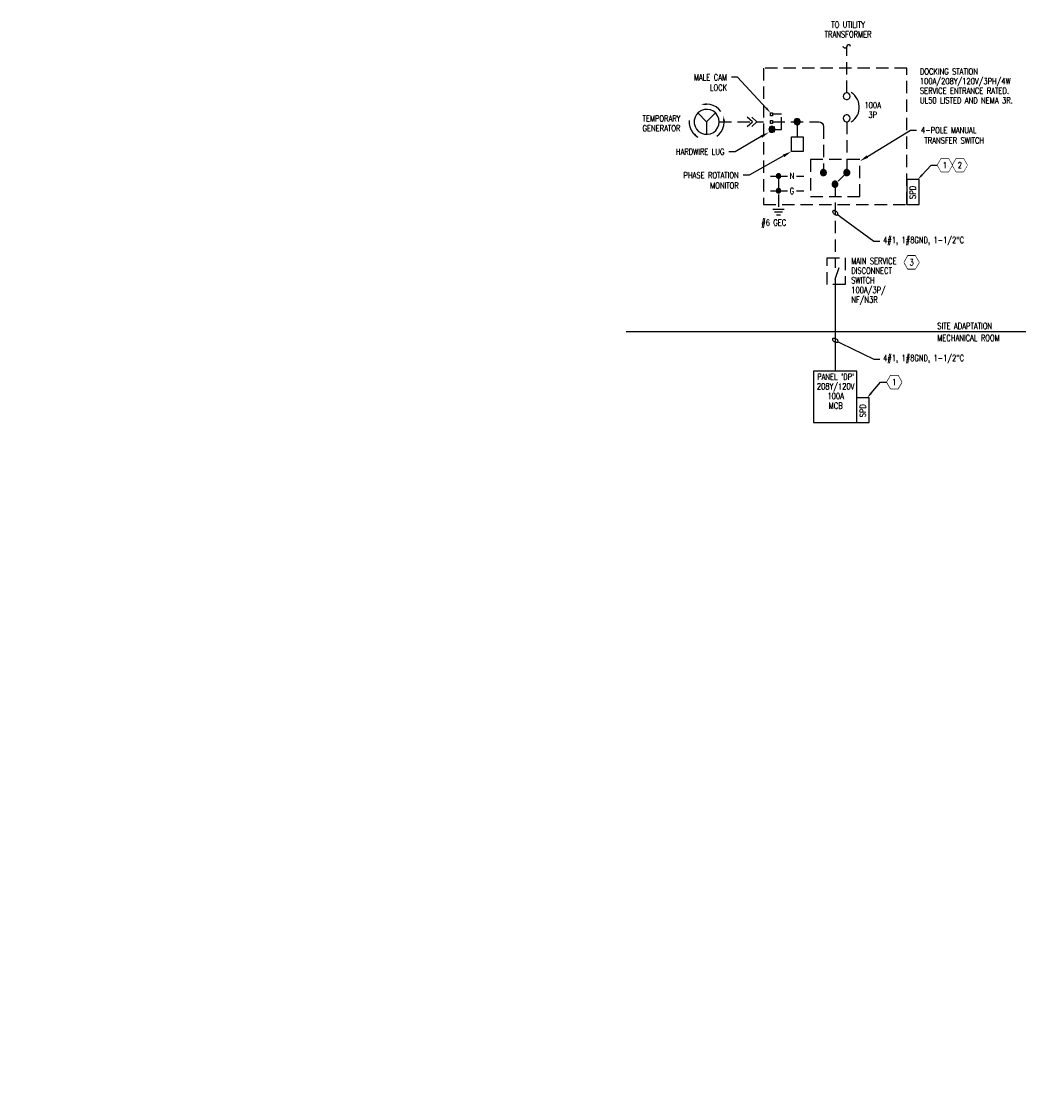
# Model space of a CAD drawing. Header units: inches. Extents: x 0 to 137, y 0 to 174.
# Tile 1 of 2: x 103 to 123, y 152 to 174. Entities that reach past the tile are written whole.
import ezdxf
from ezdxf import colors
from ezdxf.entities.mleader import LeaderData, LeaderLine
from ezdxf.enums import TextEntityAlignment as Align
from ezdxf.math import Vec2, Vec3

# ---------------------------------------------------------------- set-up
doc = ezdxf.new("R2010")
doc.units = ezdxf.units.IN
doc.header["$MEASUREMENT"] = 0
doc.set_wipeout_variables(frame=1)
doc.linetypes.add('HIDDEN', pattern=[0.375, 0.25, -0.125])
for name, color, linetype, lineweight in [('E-ANNO-KEYN', 2, 'Continuous', 25), ('E-ANNO-SCRN', 250, 'Continuous', 18), ('E-ANNO-TEXT', 2, 'Continuous', 25), ('E-DIAG-GRPH', 3, 'Continuous', 35), ('E-DIAG-GRPH-HIDD', 3, 'HIDDEN', 35)]:
    doc.layers.add(name, color=color, linetype=linetype, lineweight=lineweight)
doc.styles.add('Annotative', font='romans.shx', dxfattribs={"width": 0.8, "height": 0.125})
doc.styles.add('ROMANS', font='ROMANS.shx', dxfattribs={"width": 0.8})
doc.styles.get("Standard").update_dxf_attribs({"font": 'romans.shx', "width": 0.8})

# ---------------------------------------------------------------- blocks, each defined once
blk = doc.blocks.new('Loop_2')
at = {"color": 1}
blk.add_line((-0.5, 0), (-1, 0), dxfattribs=at)
blk.add_lwpolyline([(0, 0.25, 0.050817), (-0.2, 0.23, 0.064661), (-0.35, 0.18, 0.10407), (-0.47, 0.08, 0.175425), (-0.5, 0, 0.175425), (-0.47, -0.08, 0.10407), (-0.35, -0.18, 0.064661), (-0.2, -0.23, 0.050817), (0, -0.25, 0.050817), (0.2, -0.23, 0.064661), (0.35, -0.18, 0.10407), (0.47, -0.08, 0.175425), (0.5, 0, 0.175425), (0.47, 0.08, 0.10407), (0.35, 0.18, 0.064661), (0.2, 0.23, 0.050817)], format="xyb", close=True, dxfattribs=at)
blk = doc.blocks.new('KEYNOTE')
at = {"transparency": 16777216, "flags": 128}
blk.add_lwpolyline([(-0.075, 0.13), (-0.15, 0), (-0.075, -0.13), (0.075, -0.13), (0.15, 0), (0.075, 0.13)], close=True, dxfattribs=at)
at = {"transparency": 16777216}
blk.add_wipeout([(-0.075, 0.13), (-0.15, 0), (-0.075, -0.13), (0.075, -0.13), (0.15, 0), (0.075, 0.13)], dxfattribs=at)
at = {"layer": 'E-ANNO-KEYN', "transparency": 16777216, "style": 'ROMANS', "width": 0.8}
blk.add_attdef('KN', text='', height=0.125, dxfattribs=at).set_placement((0, 0), align=Align.MIDDLE)

msp = doc.modelspace()

# ---------------------------------------------------------------- hatches: boundary and pattern name
at = {"layer": 'E-DIAG-GRPH', "lineweight": -3}
for points in [[(116.525, 172.213), (116.521, 172.25), (116.515, 172.25), (116.406, 172.216), (116.466, 172.215)], [(116.86, 171.873), (116.898, 171.876), (116.898, 171.876), (116.863, 171.99), (116.861, 171.99), (116.86, 171.89)], [(117.966, 170.821), (117.955, 170.818), (117.938, 170.801), (117.935, 170.766), (117.94, 170.755), (117.955, 170.74), (117.988, 170.736), (118, 170.74), (118.016, 170.756), (118.02, 170.795), (117.995, 170.82), (117.988, 170.821)], [(118.873, 170.906), (118.846, 170.89), (118.83, 170.863), (118.831, 170.826), (118.85, 170.803), (118.858, 170.795), (118.873, 170.79), (118.905, 170.788), (118.935, 170.808), (118.946, 170.831), (118.948, 170.861), (118.948, 170.861), (118.941, 170.88), (118.928, 170.893), (118.905, 170.906)], [(119.346, 170.906), (119.32, 170.89), (119.303, 170.863), (119.305, 170.826), (119.323, 170.803), (119.331, 170.795), (119.346, 170.79), (119.378, 170.788), (119.408, 170.808), (119.42, 170.831), (119.421, 170.861), (119.421, 170.861), (119.415, 170.88), (119.401, 170.893), (119.378, 170.906)], [(119.108, 170.671), (119.081, 170.655), (119.065, 170.628), (119.066, 170.591), (119.085, 170.568), (119.093, 170.56), (119.108, 170.555), (119.14, 170.553), (119.17, 170.573), (119.181, 170.596), (119.183, 170.626), (119.183, 170.626), (119.176, 170.645), (119.163, 170.658), (119.14, 170.671)], [(118.003, 170.516), (117.988, 170.521), (117.966, 170.521), (117.946, 170.511), (117.935, 170.491), (117.938, 170.455), (117.966, 170.436), (117.988, 170.435), (118.016, 170.456), (118.02, 170.495)]]:
    msp.add_hatch(color=256, dxfattribs=at).paths.add_polyline_path(points)
h = msp.add_hatch(color=256, dxfattribs=at)
h.paths.add_polyline_path([(116.338, 171.58), (116.283, 171.638), (116.281, 171.638), (116.258, 171.608), (116.291, 171.591), (116.361, 171.556)])
h.paths.add_polyline_path([(116.363, 171.555), (116.361, 171.555), (116.363, 171.553)])

# ---------------------------------------------------------------- linework, layer by layer
at = {"layer": 'E-ANNO-SCRN', "lineweight": -3}
msp.add_line((114.891, 167.628), (122.986, 167.628), dxfattribs=at)
at = {"layer": 'E-DIAG-GRPH', "lineweight": -3}
for points in [[(119.435, 173.4), (119.429, 173.421), (119.41, 173.435), (119.387, 173.435), (119.369, 173.421), (119.362, 173.4), (119.356, 173.378), (119.337, 173.365), (119.314, 173.365), (119.295, 173.378), (119.289, 173.4)], [(119.453, 171.871), (119.491, 171.898), (119.523, 171.931), (119.553, 171.968), (119.578, 172.008), (119.596, 172.051), (119.608, 172.098), (119.613, 172.143), (119.613, 172.191), (119.608, 172.238), (119.596, 172.283), (119.578, 172.326), (119.553, 172.368), (119.523, 172.405), (119.491, 172.438), (119.453, 172.466)], [(116.81, 172.083), (116.766, 172.133), (116.713, 172.175), (116.655, 172.205), (116.59, 172.223), (116.525, 172.23), (116.458, 172.225)], [(116.166, 171.903), (116.168, 171.835), (116.181, 171.77), (116.206, 171.706), (116.245, 171.65), (116.291, 171.601), (116.346, 171.563)], [(116.343, 172.053), (116.521, 171.873), (116.521, 171.621)], [(116.521, 171.873), (116.701, 172.053)], [(116.728, 171.583), (116.778, 171.626), (116.82, 171.678), (116.85, 171.736), (116.87, 171.798), (116.878, 171.865), (116.873, 171.93)], [(117.346, 171.781), (117.448, 171.875), (117.346, 171.968)], [(117.44, 171.968), (117.54, 171.875), (117.44, 171.781)], [(118.356, 171.875), (118.356, 171.57)], [(117.813, 170.776), (118.163, 170.776)], [(118.34, 170.776), (118.49, 170.776)], [(117.813, 170.478), (118.163, 170.478)], [(118.34, 170.478), (118.49, 170.478)], [(117.86, 170.106), (118.094, 170.106)], [(117.898, 170.048), (118.056, 170.048)], [(117.938, 169.99), (118.016, 169.99)], [(119.128, 168.685), (119.128, 166.826)], [(119.568, 165.783), (119.568, 166.826), (118.688, 166.826), (118.688, 165.783), (119.818, 165.783)], [(119.818, 165.783), (119.818, 166.283), (119.568, 166.283)]]:
    msp.add_lwpolyline(points, dxfattribs=at)
for points in [[(119.431, 172.391), (119.425, 172.421), (119.405, 172.445), (119.378, 172.458), (119.346, 172.458), (119.318, 172.445), (119.298, 172.421), (119.291, 172.391), (119.298, 172.36), (119.318, 172.336), (119.346, 172.323), (119.378, 172.323), (119.405, 172.336), (119.425, 172.36)], [(116.775, 171.873), (116.766, 171.936), (116.743, 171.996), (116.706, 172.046), (116.658, 172.088), (116.6, 172.115), (116.538, 172.126), (116.475, 172.123), (116.415, 172.103), (116.36, 172.068), (116.316, 172.023), (116.286, 171.966), (116.271, 171.905), (116.271, 171.841), (116.286, 171.781), (116.316, 171.725), (116.36, 171.678), (116.415, 171.645), (116.475, 171.625), (116.538, 171.621), (116.6, 171.633), (116.658, 171.66), (116.706, 171.7), (116.743, 171.751), (116.766, 171.811)], [(117.853, 172.056), (117.853, 171.996), (117.816, 171.996), (117.816, 172.056)], [(117.853, 171.903), (117.853, 171.843), (117.816, 171.843), (117.816, 171.903)], [(118.416, 171.875), (118.415, 171.89), (118.41, 171.905), (118.4, 171.918), (118.386, 171.926), (118.373, 171.933), (118.356, 171.935), (118.341, 171.933), (118.326, 171.926), (118.315, 171.918), (118.305, 171.905), (118.298, 171.89), (118.296, 171.875), (118.298, 171.86), (118.305, 171.845), (118.315, 171.831), (118.326, 171.823), (118.341, 171.816), (118.356, 171.815), (118.373, 171.816), (118.386, 171.823), (118.4, 171.831), (118.41, 171.845), (118.415, 171.86)], [(118.416, 171.875), (118.41, 171.903), (118.391, 171.925), (118.365, 171.935), (118.335, 171.931), (118.311, 171.915), (118.298, 171.89), (118.298, 171.86), (118.311, 171.835), (118.335, 171.818), (118.365, 171.815), (118.391, 171.825), (118.41, 171.846)], [(119.431, 171.945), (119.425, 171.975), (119.405, 172), (119.378, 172.013), (119.346, 172.013), (119.318, 172), (119.298, 171.975), (119.291, 171.945), (119.298, 171.915), (119.318, 171.89), (119.346, 171.876), (119.378, 171.876), (119.405, 171.89), (119.425, 171.915)], [(117.905, 171.721), (117.903, 171.738), (117.896, 171.753), (117.886, 171.765), (117.875, 171.775), (117.86, 171.78), (117.845, 171.783), (117.83, 171.78), (117.815, 171.775), (117.801, 171.765), (117.793, 171.753), (117.786, 171.738), (117.785, 171.721), (117.786, 171.706), (117.793, 171.691), (117.801, 171.68), (117.815, 171.67), (117.83, 171.663), (117.845, 171.661), (117.86, 171.663), (117.875, 171.67), (117.886, 171.68), (117.896, 171.691), (117.903, 171.706)], [(117.905, 171.721), (117.898, 171.75), (117.878, 171.771), (117.851, 171.781), (117.823, 171.778), (117.8, 171.761), (117.786, 171.736), (117.786, 171.708), (117.8, 171.681), (117.823, 171.666), (117.851, 171.663), (117.878, 171.673), (117.898, 171.695)], [(118.238, 171.57), (118.475, 171.57), (118.475, 171.273), (118.238, 171.273)], [(118.021, 170.776), (118.02, 170.788), (118.016, 170.8), (118.008, 170.808), (118, 170.816), (117.988, 170.82), (117.976, 170.821), (117.966, 170.82), (117.955, 170.816), (117.946, 170.808), (117.938, 170.8), (117.935, 170.788), (117.933, 170.776), (117.935, 170.766), (117.938, 170.755), (117.946, 170.746), (117.955, 170.738), (117.966, 170.735), (117.976, 170.733), (117.988, 170.735), (118, 170.738), (118.016, 170.755), (118.02, 170.766)], [(118.021, 170.776), (118.015, 170.801), (117.996, 170.818), (117.971, 170.821), (117.948, 170.811), (117.935, 170.79), (117.935, 170.765), (117.948, 170.743), (117.971, 170.733), (117.996, 170.736), (118.015, 170.753)], [(118.948, 170.846), (118.946, 170.861), (118.941, 170.876), (118.931, 170.888), (118.918, 170.898), (118.905, 170.905), (118.888, 170.906), (118.873, 170.905), (118.858, 170.898), (118.846, 170.888), (118.836, 170.876), (118.83, 170.861), (118.828, 170.846), (118.83, 170.83), (118.836, 170.816), (118.846, 170.803), (118.858, 170.793), (118.873, 170.788), (118.888, 170.786), (118.905, 170.788), (118.918, 170.793), (118.931, 170.803), (118.941, 170.816), (118.946, 170.83)], [(118.948, 170.846), (118.941, 170.875), (118.923, 170.896), (118.896, 170.906), (118.866, 170.903), (118.843, 170.886), (118.83, 170.86), (118.83, 170.831), (118.843, 170.806), (118.866, 170.79), (118.896, 170.786), (118.923, 170.796), (118.941, 170.818)], [(119.421, 170.846), (119.42, 170.861), (119.415, 170.876), (119.405, 170.888), (119.391, 170.898), (119.378, 170.905), (119.361, 170.906), (119.346, 170.905), (119.331, 170.898), (119.32, 170.888), (119.31, 170.876), (119.303, 170.861), (119.301, 170.846), (119.303, 170.83), (119.31, 170.816), (119.32, 170.803), (119.331, 170.793), (119.346, 170.788), (119.361, 170.786), (119.378, 170.788), (119.391, 170.793), (119.405, 170.803), (119.415, 170.816), (119.42, 170.83)], [(119.421, 170.846), (119.415, 170.875), (119.396, 170.896), (119.37, 170.906), (119.34, 170.903), (119.316, 170.886), (119.303, 170.86), (119.303, 170.831), (119.316, 170.806), (119.34, 170.79), (119.37, 170.786), (119.396, 170.796), (119.415, 170.818)], [(119.183, 170.611), (119.181, 170.626), (119.176, 170.641), (119.166, 170.653), (119.153, 170.663), (119.14, 170.67), (119.123, 170.671), (119.108, 170.67), (119.093, 170.663), (119.081, 170.653), (119.071, 170.641), (119.065, 170.626), (119.063, 170.611), (119.065, 170.595), (119.071, 170.581), (119.081, 170.568), (119.093, 170.558), (119.108, 170.553), (119.123, 170.551), (119.14, 170.553), (119.153, 170.558), (119.166, 170.568), (119.176, 170.581), (119.181, 170.595)], [(119.183, 170.611), (119.176, 170.64), (119.158, 170.661), (119.131, 170.671), (119.101, 170.668), (119.078, 170.651), (119.065, 170.625), (119.065, 170.596), (119.078, 170.571), (119.101, 170.555), (119.131, 170.551), (119.158, 170.561), (119.176, 170.583)], [(120.831, 170.703), (120.581, 170.703), (120.581, 170.203), (120.831, 170.203)], [(118.021, 170.478), (118.02, 170.49), (118.016, 170.5), (118.008, 170.51), (118, 170.516), (117.988, 170.52), (117.976, 170.521), (117.966, 170.52), (117.955, 170.516), (117.946, 170.51), (117.938, 170.5), (117.935, 170.49), (117.933, 170.478), (117.935, 170.466), (117.938, 170.455), (117.946, 170.446), (117.955, 170.44), (117.966, 170.435), (117.976, 170.433), (117.988, 170.435), (118, 170.44), (118.008, 170.446), (118.016, 170.455), (118.02, 170.466)], [(118.021, 170.478), (118.015, 170.501), (117.996, 170.518), (117.971, 170.521), (117.948, 170.511), (117.935, 170.49), (117.935, 170.465), (117.948, 170.445), (117.971, 170.433), (117.996, 170.436), (118.015, 170.453)]]:
    msp.add_lwpolyline(points, close=True, dxfattribs=at)
for points in [[(118.296, 171.816), (118.416, 171.816), (118.296, 171.935), (118.416, 171.935)], [(117.785, 171.663), (117.905, 171.663), (117.785, 171.783), (117.905, 171.783)]]:
    msp.add_solid(points, dxfattribs=at)
at = {"layer": 'E-DIAG-GRPH-HIDD', "lineweight": -3}
msp.add_line((119.128, 168.685), (119.236, 169.003), dxfattribs=at)
for points in [[(119.362, 172.458), (119.362, 173.4)], [(117.54, 171.875), (117.676, 171.875)], [(117.853, 171.721), (118.036, 171.721), (118.036, 172.028), (117.853, 172.028)], [(117.853, 171.875), (118.795, 171.875), (118.831, 171.868), (118.861, 171.848), (118.881, 171.816), (118.888, 171.781), (118.888, 170.846)], [(119.361, 171.875), (119.361, 170.85), (119.128, 170.616), (119.128, 168.916)], [(116.775, 171.873), (117.448, 171.873)], [(117.976, 170.776), (117.976, 170.106)]]:
    msp.add_lwpolyline(points, dxfattribs=at)
for points in [[(120.581, 170.203), (120.581, 172.963), (117.676, 172.963), (117.676, 170.203)], [(119.626, 170.36), (119.626, 171.11), (118.626, 171.11), (118.626, 170.36)], [(118.965, 169.122), (119.327, 169.122), (119.327, 168.58), (118.965, 168.58)]]:
    msp.add_lwpolyline(points, close=True, dxfattribs=at)

# ---------------------------------------------------------------- texts
at = {"layer": 'E-ANNO-TEXT', "lineweight": -3, "char_height": 0.125, "style": 'Annotative'}
for s, insert, width, attachment_point, line_spacing_factor in [('TO UTILITY TRANSFORMER', (119.388, 173.904), 1.04411, 2, 0.93641), ('DOCKING STATION 100A/208Y/120V/3PH/4W SERVICE ENTRANCE RATED.  UL50 LISTED AND NEMA 3R.', (120.843, 172.955), 2.16792, 1, 0.936444), ('100A 3P', (119.886, 172.274), 0.51341, 2, 0.938978), ('TEMPORARY GENERATOR', (115.607, 172.004), 0.87777, 2, 0.946375), ('MAIN SERVICE DISCONNECT SWITCH 100A/3P/\\PNF/N3R', (119.452, 169.117), 1.24579, 1, 0.936444), ('SITE ADAPTATION', (121.195, 167.801), 1.56737, 1, 0.936444), ('MECHANICAL ROOM', (121.195, 167.56), 1.86095, 1, 0.936444), ("PANEL 'DP'\\P208Y/120V 100A \\PMCB", (119.136, 166.774), 0.73823, 2, 0.938484)]:
    msp.add_mtext(s, dxfattribs=dict(at, insert=insert, width=width, attachment_point=attachment_point, line_spacing_factor=line_spacing_factor))
at = {"layer": 'E-ANNO-TEXT', "lineweight": -3, "char_height": 0.125, "attachment_point": 7, "style": 'Annotative'}
for s, insert in [('N', (118.205, 170.716)), ('G', (118.205, 170.412))]:
    msp.add_mtext(s, dxfattribs=dict(at, insert=insert))
at = {"layer": 'E-ANNO-TEXT', "lineweight": -3, "char_height": 0.125, "attachment_point": 7, "rotation": 90, "style": 'Annotative'}
for insert in [(120.761, 170.311), (119.748, 165.891)]:
    msp.add_mtext('SPD', dxfattribs=dict(at, insert=insert))
at = {"layer": 'E-ANNO-TEXT', "lineweight": -3, "insert": (117.629, 169.896), "char_height": 0.125, "width": 0.86348, "attachment_point": 1, "style": 'Annotative'}
msp.add_mtext('#6 GEC', dxfattribs=at)

# ---------------------------------------------------------------- leaders
at = {"layer": 'E-ANNO-KEYN', "lineweight": -3}
ml = msp.add_multileader_block('Standard', dxfattribs=at)
ml.set_content('KEYNOTE', color=256)
ml.set_attribute('KN', '5', width=0)
ml.set_leader_properties(color=1, linetype='ByLayer', lineweight=-1)
ml.build(insert=Vec2(0, 0))
ml.multileader.update_dxf_attribs({"text_right_attachment_type": 6, "dogleg_length": 0.36, "arrow_head_size": 0.125})
ctx = ml.context
ctx.base_point, ctx.char_height, ctx.arrow_head_size, ctx.landing_gap_size, ctx.plane_origin = Vec3(115.4, 172.287), 0.00141, 0.125, 0.000703, Vec3(124.7, 170.083)
ctx.right_attachment = 6
notes = []
notes.append((ctx, [(0, (0, 0, 0), (0, 0), (1, 0), 1, [])]))
ctx.block.insert = Vec3(134.6, 172.287)
ml = msp.add_multileader_block('Standard', dxfattribs=at)
ml.set_content('KEYNOTE', color=256)
ml.set_attribute('KN', '5', width=0)
ml.set_leader_properties(color=1, linetype='ByLayer', lineweight=-1)
ml.build(insert=Vec2(0, 0))
ml.multileader.update_dxf_attribs({"text_right_attachment_type": 6, "dogleg_length": 0.36, "arrow_head_size": 0.125})
ctx = ml.context
ctx.base_point, ctx.char_height, ctx.arrow_head_size, ctx.landing_gap_size, ctx.plane_origin = Vec3(112.404, 172.145), 0.00141, 0.125, 0.000703, Vec3(121.704, 169.941)
ctx.right_attachment = 6
notes.append((ctx, [(0, (0, 0, 0), (0, 0), (1, 0), 1, [])]))
ctx.block.insert = Vec3(131.604, 172.145)
ml = msp.add_multileader_block('Standard', dxfattribs=at)
ml.set_content('KEYNOTE', color=256)
ml.set_attribute('KN', '2', width=0)
ml.set_leader_properties(color=1, linetype='ByLayer', lineweight=-1)
ml.build(insert=Vec2(0, 0))
ml.multileader.update_dxf_attribs({"text_right_attachment_type": 6, "dogleg_length": 0.36, "arrow_head_size": 0.125})
ctx = ml.context
ctx.base_point, ctx.char_height, ctx.arrow_head_size, ctx.landing_gap_size, ctx.plane_origin = Vec3(102.452, 170.995), 0.00141, 0.125, 0.000703, Vec3(111.752, 168.79)
ctx.right_attachment = 6
notes.append((ctx, [(0, (0, 0, 0), (0, 0), (1, 0), 1, [])]))
ctx.block.insert = Vec3(121.652, 170.995)
ml = msp.add_multileader_block('Standard', dxfattribs=at)
ml.set_content('KEYNOTE', color=256)
ml.set_attribute('KN', '2', width=0)
ml.set_leader_properties(color=1, linetype='ByLayer', lineweight=-1)
ml.build(insert=Vec2(0, 0))
ml.multileader.update_dxf_attribs({"text_right_attachment_type": 6, "dogleg_length": 0.36, "arrow_head_size": 0.125})
ctx = ml.context
ctx.base_point, ctx.char_height, ctx.arrow_head_size, ctx.landing_gap_size, ctx.plane_origin = Vec3(113.828, 170.924), 0.00141, 0.125, 0.000703, Vec3(123.128, 168.719)
ctx.right_attachment = 6
notes.append((ctx, [(0, (0, 0, 0), (0, 0), (1, 0), 1, [])]))
ctx.block.insert = Vec3(133.028, 170.924)
ml = msp.add_multileader_block('Standard', dxfattribs=at)
ml.set_content('KEYNOTE', color=256)
ml.set_attribute('KN', '1', width=0)
ml.set_leader_properties(color=1, linetype='ByLayer', lineweight=-1)
ml.build(insert=Vec2(0, 0))
ml.multileader.update_dxf_attribs({"text_right_attachment_type": 3, "dogleg_length": 0.13, "arrow_head_size": 0.125})
ctx = ml.context
ctx.base_point, ctx.char_height, ctx.arrow_head_size, ctx.landing_gap_size, ctx.plane_origin = Vec3(121.198, 170.995), 0.00141, 0.125, 0.000703, Vec3(153.365, 178.122)
ctx.right_attachment = 3
notes.append((ctx, [(1, (1, 1, 0), (121.068, 170.995), (1, 0), 0.13, [(0, [(120.797, 170.703)], 0, [])])]))
ctx.block.insert = Vec3(121.348, 170.995)
ml = msp.add_multileader_block('Standard', dxfattribs=at)
ml.set_content('KEYNOTE', color=256)
ml.set_attribute('KN', '4', width=0)
ml.set_leader_properties(color=1, linetype='ByLayer', lineweight=-1)
ml.build(insert=Vec2(0, 0))
ml.multileader.update_dxf_attribs({"text_right_attachment_type": 6, "dogleg_length": 0.36, "arrow_head_size": 0.125})
ctx = ml.context
ctx.base_point, ctx.char_height, ctx.arrow_head_size, ctx.landing_gap_size, ctx.plane_origin = Vec3(115.356, 169.652), 0.00141, 0.125, 0.000703, Vec3(122.229, 167.671)
ctx.right_attachment = 6
notes.append((ctx, [(0, (0, 0, 0), (0, 0), (1, 0), 1, [])]))
ctx.block.insert = Vec3(134.556, 169.652)
ml = msp.add_multileader_block('Standard', dxfattribs=at)
ml.set_content('KEYNOTE', color=256)
ml.set_attribute('KN', '5', width=0)
ml.set_leader_properties(color=1, linetype='ByLayer', lineweight=-1)
ml.build(insert=Vec2(0, 0))
ml.multileader.update_dxf_attribs({"text_right_attachment_type": 6, "dogleg_length": 0.36, "arrow_head_size": 0.125})
ctx = ml.context
ctx.base_point, ctx.char_height, ctx.arrow_head_size, ctx.landing_gap_size, ctx.plane_origin = Vec3(115.665, 169.652), 0.00141, 0.125, 0.000703, Vec3(124.965, 167.448)
ctx.right_attachment = 6
notes.append((ctx, [(0, (0, 0, 0), (0, 0), (1, 0), 1, [])]))
ctx.block.insert = Vec3(134.865, 169.652)
ml = msp.add_multileader_block('Standard', dxfattribs=at)
ml.set_content('KEYNOTE', color=256)
ml.set_attribute('KN', '3', width=0)
ml.set_leader_properties(color=1, linetype='ByLayer', lineweight=-1)
ml.build(insert=Vec2(0, 0))
ml.multileader.update_dxf_attribs({"text_right_attachment_type": 6, "dogleg_length": 0.36, "arrow_head_size": 0.125})
ctx = ml.context
ctx.base_point, ctx.char_height, ctx.arrow_head_size, ctx.landing_gap_size, ctx.plane_origin = Vec3(101.475, 169.027), 0.00141, 0.125, 0.000703, Vec3(110.774, 166.823)
ctx.right_attachment = 6
notes.append((ctx, [(0, (0, 0, 0), (0, 0), (1, 0), 1, [])]))
ctx.block.insert = Vec3(120.675, 169.027)
ml = msp.add_multileader_block('Standard', dxfattribs=at)
ml.set_content('KEYNOTE', color=256)
ml.set_attribute('KN', '1', width=0)
ml.set_leader_properties(color=1, linetype='ByLayer', lineweight=-1)
ml.build(insert=Vec2(0, 0))
ml.multileader.update_dxf_attribs({"text_right_attachment_type": 3, "dogleg_length": 0.13, "arrow_head_size": 0.125})
ctx = ml.context
ctx.base_point, ctx.char_height, ctx.arrow_head_size, ctx.landing_gap_size, ctx.plane_origin = Vec3(120.174, 166.603), 0.00141, 0.125, 0.000703, Vec3(152.341, 173.73)
ctx.right_attachment = 3
notes.append((ctx, [(1, (1, 1, 0), (120.044, 166.603), (1, 0), 0.13, [(0, [(119.773, 166.283)], 0, [])])]))
ctx.block.insert = Vec3(120.324, 166.603)
at = {"layer": 'E-ANNO-TEXT', "lineweight": -3}
ml = msp.add_multileader_mtext('Standard', dxfattribs=at)
ml.set_content('MALE CAM \\PLOCK', color=256, style='Annotative')
ml.set_leader_properties(color=1, linetype='ByLayer', lineweight=-1)
ml.build(insert=Vec2(0, 0))
ml.multileader.update_dxf_attribs({"dogleg_length": 0.125, "arrow_head_size": 0.125})
ctx = ml.context
ctx.base_point, ctx.char_height, ctx.arrow_head_size, ctx.landing_gap_size, ctx.plane_origin = Vec3(116.112, 172.775), 0.125, 0.125, 0.09, Vec3(116.48, 172.775)
ctx.text_align_type = 2
notes.append((ctx, [(0, (1, 1, 0), (117.15, 172.775), (-1, 0), 0.125, [(0, [(117.816, 172.056)], 0, [])])]))
ctx.mtext.insert, ctx.mtext.alignment, ctx.mtext.flow_direction = Vec3(116.935, 172.837), 3, 5
ml = msp.add_multileader_mtext('Standard', dxfattribs=at)
ml.set_content('HARDWIRE LUG', color=256, style='Annotative')
ml.set_leader_properties(color=1, linetype='ByLayer', lineweight=-1)
ml.build(insert=Vec2(0, 0))
ml.multileader.update_dxf_attribs({"dogleg_length": 0.125, "arrow_head_size": 0.18})
ctx = ml.context
ctx.base_point, ctx.char_height, ctx.arrow_head_size, ctx.landing_gap_size, ctx.plane_origin = Vec3(115.707, 171.268), 0.125, 0.18, 0.09, Vec3(116.588, 171.268)
ctx.text_align_type = 2
notes.append((ctx, [(0, (1, 1, 0), (117.098, 171.268), (-1, 0), 0.125, [(0, [(117.785, 171.663)], 0, [])])]))
ctx.mtext.insert, ctx.mtext.alignment, ctx.mtext.flow_direction = Vec3(116.883, 171.33), 3, 5
ml = msp.add_multileader_mtext('Standard', dxfattribs=at)
ml.set_content('4-POLE MANUAL\\P TRANSFER SWITCH', color=256, style='Annotative')
ml.set_leader_properties(color=1, linetype='ByLayer', lineweight=-1)
ml.build(insert=Vec2(0, 0))
ml.multileader.update_dxf_attribs({"text_right_attachment_type": 6, "dogleg_length": 0.125, "arrow_head_size": 0.18})
ctx = ml.context
ctx.base_point, ctx.char_height, ctx.arrow_head_size, ctx.landing_gap_size, ctx.plane_origin = Vec3(120.775, 171.704), 0.125, 0.18, 0.09, Vec3(120.769, 171.704)
ctx.right_attachment = 6
notes.append((ctx, [(0, (1, 1, 0), (120.65, 171.704), (1, 0), 0.125, [(0, [(119.626, 171.077)], 0, [])])]))
ctx.mtext.insert, ctx.mtext.flow_direction = Vec3(120.865, 171.767), 5
ml = msp.add_multileader_mtext('Standard', dxfattribs=at)
ml.set_content('PHASE ROTATION\\PMONITOR', color=256, style='Annotative')
ml.set_leader_properties(color=1, linetype='ByLayer', lineweight=-1)
ml.build(insert=Vec2(0, 0))
ml.multileader.update_dxf_attribs({"dogleg_length": 0.125, "arrow_head_size": 0.18})
ctx = ml.context
ctx.base_point, ctx.char_height, ctx.arrow_head_size, ctx.landing_gap_size, ctx.plane_origin = Vec3(115.853, 170.793), 0.125, 0.18, 0.09, Vec3(116.588, 170.54)
ctx.text_align_type = 2
notes.append((ctx, [(0, (1, 1, 0), (117.386, 170.793), (-1, 0), 0.125, [(0, [(118.238, 171.273)], 0, [])])]))
ctx.mtext.insert, ctx.mtext.alignment, ctx.mtext.flow_direction = Vec3(117.171, 170.855), 3, 5
ml = msp.add_multileader_mtext('Standard', dxfattribs=at)
ml.set_content('4#1, 1#8GND, 1-1/2"C', color=256, style='Annotative')
ml.set_leader_properties(color=1, linetype='ByLayer', lineweight=-1)
ml.set_arrow_properties(name='Loop_2')
ml.build(insert=Vec2(0, 0))
ml.multileader.update_dxf_attribs({"text_right_attachment_type": 3, "dogleg_length": 0.125, "arrow_head_size": 0.125})
ctx = ml.context
ctx.base_point, ctx.char_height, ctx.arrow_head_size, ctx.landing_gap_size, ctx.plane_origin = Vec3(120.034, 169.458), 0.125, 0.125, 0.0625, Vec3(119.909, 169.458)
ctx.right_attachment = 3
notes.append((ctx, [(0, (1, 1, 0), (119.909, 169.458), (1, 0), 0.125, [(0, [(119.128, 170.031)], 0, [])])]))
ctx.mtext.insert, ctx.mtext.flow_direction = Vec3(120.097, 169.542), 5
ml = msp.add_multileader_mtext('Standard', dxfattribs=at)
ml.set_content('4#1, 1#8GND, 1-1/2"C', color=256, style='Annotative')
ml.set_leader_properties(color=1, linetype='ByLayer', lineweight=-1)
ml.set_arrow_properties(name='Loop_2')
ml.build(insert=Vec2(0, 0))
ml.multileader.update_dxf_attribs({"text_right_attachment_type": 3, "dogleg_length": 0.125, "arrow_head_size": 0.125})
ctx = ml.context
ctx.base_point, ctx.char_height, ctx.arrow_head_size, ctx.landing_gap_size, ctx.plane_origin = Vec3(120.034, 167.071), 0.125, 0.125, 0.0625, Vec3(119.909, 167.071)
ctx.right_attachment = 3
notes.append((ctx, [(0, (1, 1, 0), (119.909, 167.071), (1, 0), 0.125, [(0, [(119.128, 167.449)], 0, [])])]))
ctx.mtext.insert, ctx.mtext.flow_direction = Vec3(120.097, 167.154), 5
for ctx, leaders in notes:
    for number, flags, end, landing, length, lines in leaders:
        leader = LeaderData()
        leader.index, (leader.has_last_leader_line, leader.has_dogleg_vector, leader.attachment_direction) = number, flags
        leader.last_leader_point, leader.dogleg_vector, leader.dogleg_length = Vec3(end), Vec3(landing), length
        for number, points, colour, breaks in lines:
            line = LeaderLine()
            line.index, line.vertices, line.color, line.breaks = number, Vec3.list(points), colors.encode_raw_color(colour), breaks
            leader.lines.append(line)
        ctx.leaders.append(leader)

doc.saveas('drawing.dxf')
